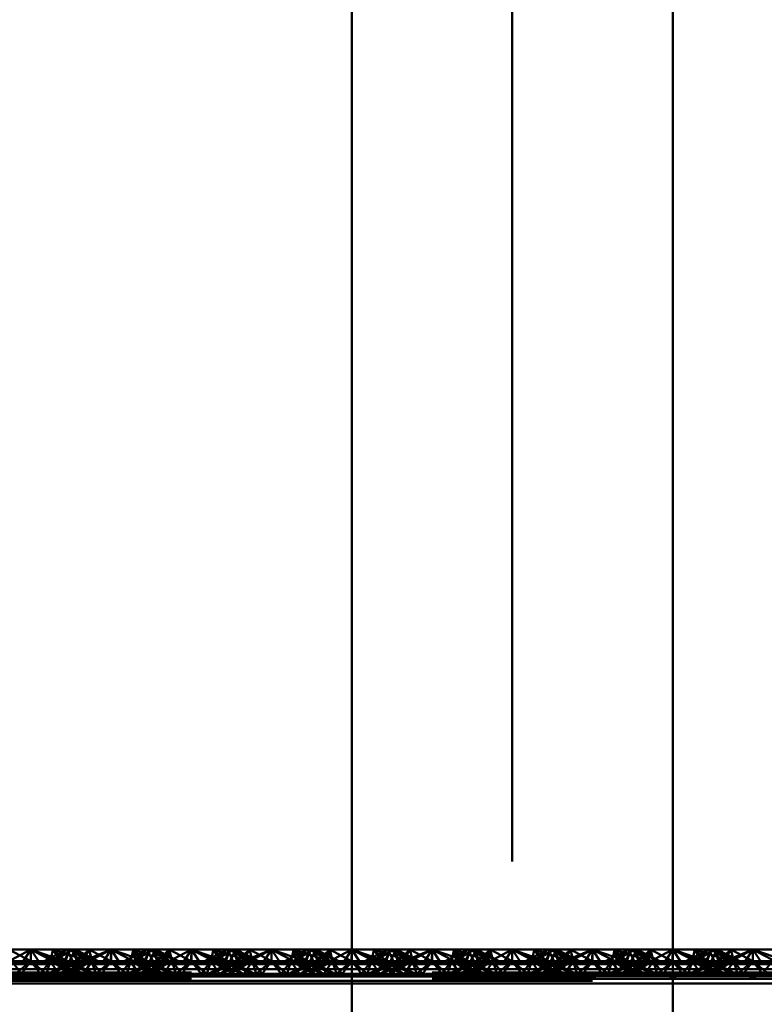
# Paper-space layout 'Layout1' of a CAD drawing. Extents: x -2 to 1033, y -36 to 596.
# Tile 167 of 256: x 371.47 to 373.79, y 435.69 to 438.76. Entities that reach past the tile are written whole.
import ezdxf

# ---------------------------------------------------------------- set-up
doc = ezdxf.new("R2010")
doc.units = 0
doc.linetypes.add('ACAD_ISO02W100', pattern=[15, 12, -3])
doc.linetypes.add('ACAD_ISO04W100', pattern=[30.5, 24, -3, 0.5, -3])
doc.layers.add('SS_ZEBRIK KOŠ', color=75, linetype='CONTINUOUS', lineweight=50)
doc.layers.add('SS_ZEBRIKY', color=24, linetype='CONTINUOUS', lineweight=50)

psp = doc.layouts.get("Layout1")

# ---------------------------------------------------------------- linework, layer by layer
at = {"layer": 'SS_ZEBRIK KOŠ', "color": 1, "linetype": 'Continuous', "ltscale": 0.25}
for p, q in [((372.5063, 546.985), (372.5063, 420.885)), ((373.5063, 420.885), (373.5063, 546.985))]:
    psp.add_line(p, q, dxfattribs=at)
at = {"layer": 'SS_ZEBRIK KOŠ', "color": 7, "linetype": 'ACAD_ISO04W100', "ltscale": 0.25}
psp.add_line((373.0063, 420.885), (373.0063, 546.985), dxfattribs=at)
at = {"layer": 'SS_ZEBRIKY', "color": 7, "linetype": 'Continuous', "ltscale": 0.25}
for p, q in [((371.4296, 435.8208), (371.5063, 435.8608)), ((371.5063, 435.8608), (371.4374, 435.8608)), ((371.5063, 435.8608), (371.4803, 435.8208)), ((371.5324, 435.8208), (371.5063, 435.8608)), ((371.5063, 435.8608), (371.583, 435.8208)), ((371.5063, 435.8608), (371.5966, 435.8242)), ((371.5753, 435.8608), (371.5063, 435.8608)), ((371.5753, 435.8608), (371.5966, 435.8242)), ((371.5753, 435.8608), (371.6134, 435.825)), ((371.6258, 435.8608), (371.5753, 435.8608)), ((371.6258, 435.8608), (371.6134, 435.825)), ((371.6258, 435.8608), (371.6889, 435.825)), ((371.6442, 435.8608), (371.6258, 435.8608)), ((371.6442, 435.8608), (371.6889, 435.825)), ((371.7158, 435.825), (371.6442, 435.8608)), ((371.6874, 435.8608), (371.6442, 435.8608)), ((371.6728, 435.8465), (371.6874, 435.8608)), ((371.6874, 435.8608), (371.7553, 435.825)), ((371.7563, 435.8608), (371.6874, 435.8608)), ((371.7563, 435.8608), (371.7553, 435.825)), ((371.7563, 435.8608), (371.8226, 435.8379)), ((371.8253, 435.8608), (371.7563, 435.8608)), ((371.8684, 435.8608), (371.7969, 435.825)), ((371.8243, 435.825), (371.8869, 435.8608)), ((371.8243, 435.825), (371.8684, 435.8608)), ((371.8253, 435.8608), (371.8393, 435.8463)), ((371.8253, 435.8608), (371.8516, 435.8524)), ((371.8684, 435.8608), (371.8253, 435.8608)), ((371.8869, 435.8608), (371.8684, 435.8608)), ((371.8993, 435.825), (371.8869, 435.8608)), ((371.9374, 435.8608), (371.8869, 435.8608)), ((371.8993, 435.825), (371.9374, 435.8608)), ((371.9161, 435.8242), (371.9374, 435.8608)), ((371.9296, 435.8208), (372.0063, 435.8608)), ((371.9296, 435.8208), (371.9374, 435.8608)), ((372.0063, 435.8608), (371.9374, 435.8608)), ((372.0063, 435.8608), (371.9803, 435.8208)), ((372.0324, 435.8208), (372.0063, 435.8608)), ((372.0063, 435.8608), (372.083, 435.8208)), ((372.0063, 435.8608), (372.0966, 435.8242)), ((372.0753, 435.8608), (372.0063, 435.8608)), ((372.0753, 435.8608), (372.0966, 435.8242)), ((372.0753, 435.8608), (372.1134, 435.825)), ((372.1258, 435.8608), (372.0753, 435.8608)), ((372.1258, 435.8608), (372.1134, 435.825)), ((372.1258, 435.8608), (372.1889, 435.825)), ((372.1442, 435.8608), (372.1258, 435.8608)), ((372.1442, 435.8608), (372.1889, 435.825)), ((372.2158, 435.825), (372.1442, 435.8608)), ((372.1874, 435.8608), (372.1442, 435.8608)), ((372.1728, 435.8465), (372.1874, 435.8608)), ((372.1874, 435.8608), (372.2553, 435.825)), ((372.2563, 435.8608), (372.1874, 435.8608)), ((372.2563, 435.8608), (372.2553, 435.825)), ((372.2563, 435.8608), (372.3226, 435.8379)), ((372.3253, 435.8608), (372.2563, 435.8608)), ((372.3684, 435.8608), (372.2969, 435.825)), ((372.3243, 435.825), (372.3869, 435.8608)), ((372.3243, 435.825), (372.3684, 435.8608)), ((372.3253, 435.8608), (372.3393, 435.8463)), ((372.3253, 435.8608), (372.3516, 435.8524)), ((372.3684, 435.8608), (372.3253, 435.8608)), ((372.3869, 435.8608), (372.3684, 435.8608)), ((372.3993, 435.825), (372.3869, 435.8608)), ((372.4374, 435.8608), (372.3869, 435.8608)), ((372.3993, 435.825), (372.4374, 435.8608)), ((372.4161, 435.8242), (372.4374, 435.8608)), ((372.4296, 435.8208), (372.5063, 435.8608)), ((372.4374, 435.8608), (372.4296, 435.8208)), ((372.5063, 435.8608), (372.4374, 435.8608)), ((372.4803, 435.8208), (372.5063, 435.8608)), ((373.5324, 435.8208), (373.5063, 435.8608)), ((373.5063, 435.8608), (373.583, 435.8208)), ((373.5063, 435.8608), (373.5966, 435.8242)), ((373.5753, 435.8608), (373.5063, 435.8608)), ((373.5753, 435.8608), (373.5966, 435.8242)), ((373.5753, 435.8608), (373.6134, 435.825)), ((373.6258, 435.8608), (373.5753, 435.8608)), ((373.6258, 435.8608), (373.6134, 435.825)), ((373.6258, 435.8608), (373.6889, 435.825)), ((373.6442, 435.8608), (373.6258, 435.8608)), ((373.6442, 435.8608), (373.6889, 435.825)), ((373.7158, 435.825), (373.6442, 435.8608)), ((373.6874, 435.8608), (373.6442, 435.8608)), ((373.6874, 435.8608), (373.6728, 435.8465)), ((373.7553, 435.825), (373.6874, 435.8608)), ((373.7563, 435.8608), (373.6874, 435.8608)), ((373.7553, 435.825), (373.7563, 435.8608)), ((373.7563, 435.8608), (373.8226, 435.8379)), ((373.8253, 435.8608), (373.7563, 435.8608)), ((372.5063, 435.8155), (369.0063, 435.8155)), ((369.0063, 435.7999), (372.5063, 435.7999)), ((371.4296, 435.8208), (371.5063, 435.8155)), ((371.4296, 435.8208), (371.4803, 435.8208)), ((371.4803, 435.8208), (371.5063, 435.8155)), ((371.4803, 435.8208), (371.5324, 435.8208)), ((371.5063, 435.8155), (371.583, 435.8208)), ((371.5063, 435.8155), (371.5324, 435.8208)), ((371.5324, 435.8208), (371.583, 435.8208)), ((371.583, 435.8208), (371.5966, 435.8242)), ((371.583, 435.8208), (371.9296, 435.8208)), ((371.5966, 435.8242), (371.6134, 435.825)), ((371.5966, 435.8242), (371.9161, 435.8242)), ((371.8993, 435.825), (371.6134, 435.825)), ((371.9161, 435.8242), (371.8993, 435.825)), ((371.9161, 435.8242), (371.9296, 435.8208)), ((371.9296, 435.8208), (372.0063, 435.8155)), ((371.9296, 435.8208), (371.9803, 435.8208)), ((371.9803, 435.8208), (372.0063, 435.8155)), ((371.9803, 435.8208), (372.0324, 435.8208)), ((372.083, 435.8208), (372.0063, 435.8155)), ((372.0063, 435.8155), (372.0324, 435.8208)), ((372.0324, 435.8208), (372.083, 435.8208)), ((372.0966, 435.8242), (372.083, 435.8208)), ((372.083, 435.8208), (372.4296, 435.8208)), ((372.1134, 435.825), (372.0966, 435.8242)), ((372.0966, 435.8242), (372.4161, 435.8242)), ((372.3993, 435.825), (372.1134, 435.825)), ((372.4161, 435.8242), (372.3993, 435.825)), ((372.4161, 435.8242), (372.4296, 435.8208)), ((372.4296, 435.8208), (372.5063, 435.8155)), ((372.4296, 435.8208), (372.4803, 435.8208)), ((372.5063, 435.8155), (372.4803, 435.8208)), ((372.4803, 435.8208), (372.5063, 435.8208)), ((373.5063, 435.8208), (373.5324, 435.8208)), ((373.583, 435.8208), (373.5063, 435.8155)), ((373.5063, 435.8155), (373.5324, 435.8208)), ((377.0063, 435.8155), (373.5063, 435.8155)), ((373.5063, 435.7999), (377.0063, 435.7999)), ((373.5324, 435.8208), (373.583, 435.8208)), ((373.5966, 435.8242), (373.583, 435.8208)), ((373.583, 435.8208), (373.9296, 435.8208)), ((373.6134, 435.825), (373.5966, 435.8242)), ((373.5966, 435.8242), (373.9161, 435.8242)), ((373.8993, 435.825), (373.6134, 435.825)), ((369.0063, 435.7789), (372.5063, 435.7789)), ((373.5063, 435.7789), (377.0063, 435.7789)), ((372.5063, 435.755), (369.0063, 435.755)), ((377.0063, 435.755), (373.5063, 435.755))]:
    psp.add_line(p, q, dxfattribs=at)
at = {"layer": 'SS_ZEBRIKY', "color": 3, "linetype": 'ACAD_ISO02W100', "ltscale": 0.25}
for p, q in [((371.4374, 435.8608), (371.5053, 435.825)), ((371.5063, 435.8608), (371.5053, 435.825)), ((371.5063, 435.8608), (371.6099, 435.825)), ((371.5063, 435.8608), (371.5063, 435.825)), ((371.6184, 435.8608), (371.5469, 435.825)), ((371.5663, 435.825), (371.5753, 435.8608)), ((371.6369, 435.8608), (371.5743, 435.825)), ((371.6184, 435.8608), (371.5743, 435.825)), ((371.5748, 435.825), (371.6369, 435.8608)), ((371.5748, 435.825), (371.6184, 435.8608)), ((371.6099, 435.825), (371.5753, 435.8608)), ((371.6869, 435.825), (371.5753, 435.8608)), ((371.6103, 435.825), (371.6258, 435.8608)), ((371.6184, 435.8608), (371.6313, 435.835)), ((371.6869, 435.825), (371.6258, 435.8608)), ((371.7158, 435.825), (371.6258, 435.8608)), ((371.6263, 435.825), (371.6442, 435.8608)), ((371.6369, 435.8608), (371.6493, 435.825)), ((371.6401, 435.8526), (371.6369, 435.8608)), ((371.6524, 435.825), (371.6369, 435.8608)), ((371.6369, 435.8608), (371.6403, 435.853)), ((371.6493, 435.825), (371.6874, 435.8608)), ((371.6661, 435.8242), (371.7563, 435.8608)), ((371.6661, 435.8242), (371.6874, 435.8608)), ((371.6796, 435.8208), (371.7563, 435.8608)), ((371.6936, 435.8361), (371.6874, 435.8608)), ((371.6963, 435.825), (371.6874, 435.8608)), ((371.7563, 435.8608), (371.7303, 435.8208)), ((371.7563, 435.8608), (371.7824, 435.8208)), ((371.7563, 435.8608), (371.833, 435.8208)), ((371.7563, 435.8608), (371.7563, 435.825)), ((371.8253, 435.8608), (371.8163, 435.825)), ((371.8869, 435.8608), (371.8248, 435.825)), ((371.8248, 435.825), (371.8684, 435.8608)), ((371.8253, 435.8608), (371.833, 435.8208)), ((371.8253, 435.8608), (371.8466, 435.8242)), ((371.8253, 435.8608), (371.8634, 435.825)), ((371.8758, 435.8608), (371.8603, 435.825)), ((371.8758, 435.8608), (371.8634, 435.825)), ((371.8684, 435.8608), (371.8863, 435.825)), ((371.8758, 435.8608), (371.8724, 435.853)), ((371.8758, 435.8608), (371.9369, 435.825)), ((371.9389, 435.825), (371.8758, 435.8608)), ((371.8758, 435.8608), (371.9658, 435.825)), ((371.8763, 435.825), (371.8942, 435.8608)), ((371.8869, 435.8608), (371.901, 435.825)), ((371.8869, 435.8608), (371.9024, 435.825)), ((371.9389, 435.825), (371.8942, 435.8608)), ((371.9658, 435.825), (371.8942, 435.8608)), ((371.9374, 435.8608), (371.901, 435.825)), ((371.9374, 435.8608), (371.9463, 435.825)), ((371.9374, 435.8608), (372.0053, 435.825)), ((372.0063, 435.8608), (372.0053, 435.825)), ((372.1099, 435.825), (372.0063, 435.8608)), ((372.0063, 435.8608), (372.0063, 435.825)), ((372.1184, 435.8608), (372.0469, 435.825)), ((372.0663, 435.825), (372.0753, 435.8608)), ((372.1369, 435.8608), (372.0743, 435.825)), ((372.1184, 435.8608), (372.0743, 435.825)), ((372.0748, 435.825), (372.1369, 435.8608)), ((372.0748, 435.825), (372.1184, 435.8608)), ((372.1099, 435.825), (372.0753, 435.8608)), ((372.1869, 435.825), (372.0753, 435.8608)), ((372.1103, 435.825), (372.1258, 435.8608)), ((372.1184, 435.8608), (372.1313, 435.835)), ((372.1869, 435.825), (372.1258, 435.8608)), ((372.2158, 435.825), (372.1258, 435.8608)), ((372.1263, 435.825), (372.1442, 435.8608)), ((372.1369, 435.8608), (372.1493, 435.825)), ((372.1401, 435.8526), (372.1369, 435.8608)), ((372.1403, 435.853), (372.1369, 435.8608)), ((372.1524, 435.825), (372.1369, 435.8608)), ((372.1493, 435.825), (372.1874, 435.8608)), ((372.1661, 435.8242), (372.2563, 435.8608)), ((372.1661, 435.8242), (372.1874, 435.8608)), ((372.1796, 435.8208), (372.2563, 435.8608)), ((372.1963, 435.825), (372.1874, 435.8608)), ((372.1936, 435.8361), (372.1874, 435.8608)), ((372.2563, 435.8608), (372.2303, 435.8208)), ((372.2824, 435.8208), (372.2563, 435.8608)), ((372.2563, 435.8608), (372.333, 435.8208)), ((372.2563, 435.825), (372.2563, 435.8608)), ((372.3253, 435.8608), (372.3163, 435.825)), ((372.3869, 435.8608), (372.3248, 435.825)), ((372.3248, 435.825), (372.3684, 435.8608)), ((372.333, 435.8208), (372.3253, 435.8608)), ((372.3253, 435.8608), (372.3466, 435.8242)), ((372.3253, 435.8608), (372.3634, 435.825)), ((372.3758, 435.8608), (372.3603, 435.825)), ((372.3758, 435.8608), (372.3634, 435.825)), ((372.3684, 435.8608), (372.3863, 435.825)), ((372.3758, 435.8608), (372.4369, 435.825)), ((372.3758, 435.8608), (372.4389, 435.825)), ((372.3758, 435.8608), (372.4658, 435.825)), ((372.3763, 435.825), (372.3942, 435.8608)), ((372.3869, 435.8608), (372.401, 435.825)), ((372.3869, 435.8608), (372.4024, 435.825)), ((372.4389, 435.825), (372.3942, 435.8608)), ((372.4658, 435.825), (372.3942, 435.8608)), ((372.4374, 435.8608), (372.401, 435.825)), ((372.4374, 435.8608), (372.4463, 435.825)), ((372.4374, 435.8608), (372.5053, 435.825)), ((372.5063, 435.8608), (372.5053, 435.825)), ((372.5324, 435.8208), (372.5063, 435.8608)), ((372.5063, 435.8608), (372.583, 435.8208)), ((372.5063, 435.8608), (372.5966, 435.8242)), ((372.6099, 435.825), (372.5063, 435.8608)), ((372.5753, 435.8608), (372.5063, 435.8608)), ((372.6184, 435.8608), (372.5469, 435.825)), ((372.5663, 435.825), (372.5753, 435.8608)), ((372.6369, 435.8608), (372.5743, 435.825)), ((372.5743, 435.825), (372.6184, 435.8608)), ((372.5748, 435.825), (372.6369, 435.8608)), ((372.5748, 435.825), (372.6184, 435.8608)), ((372.5753, 435.8608), (372.5966, 435.8242)), ((372.6099, 435.825), (372.5753, 435.8608)), ((372.5753, 435.8608), (372.6134, 435.825)), ((372.6869, 435.825), (372.5753, 435.8608)), ((372.6258, 435.8608), (372.5753, 435.8608)), ((372.6103, 435.825), (372.6258, 435.8608)), ((372.6258, 435.8608), (372.6134, 435.825)), ((372.6184, 435.8608), (372.6313, 435.835)), ((372.6869, 435.825), (372.6258, 435.8608)), ((372.6258, 435.8608), (372.6889, 435.825)), ((372.7158, 435.825), (372.6258, 435.8608)), ((372.6442, 435.8608), (372.6258, 435.8608)), ((372.6263, 435.825), (372.6442, 435.8608)), ((372.6493, 435.825), (372.6369, 435.8608)), ((372.6401, 435.8526), (372.6369, 435.8608)), ((372.6524, 435.825), (372.6369, 435.8608)), ((372.6403, 435.853), (372.6369, 435.8608)), ((372.6442, 435.8608), (372.6889, 435.825)), ((372.7158, 435.825), (372.6442, 435.8608)), ((372.6874, 435.8608), (372.6442, 435.8608)), ((372.6493, 435.825), (372.6874, 435.8608)), ((372.6661, 435.8242), (372.7563, 435.8608)), ((372.6661, 435.8242), (372.6874, 435.8608)), ((372.6874, 435.8608), (372.6728, 435.8465)), ((372.6796, 435.8208), (372.7563, 435.8608)), ((372.6936, 435.8361), (372.6874, 435.8608)), ((372.6963, 435.825), (372.6874, 435.8608)), ((372.7553, 435.825), (372.6874, 435.8608)), ((372.7563, 435.8608), (372.6874, 435.8608)), ((372.7563, 435.8608), (372.7303, 435.8208)), ((372.7553, 435.825), (372.7563, 435.8608)), ((372.7824, 435.8208), (372.7563, 435.8608)), ((372.7563, 435.8608), (372.833, 435.8208)), ((372.7563, 435.8608), (372.8226, 435.8379)), ((372.8253, 435.8608), (372.7563, 435.8608)), ((372.7563, 435.825), (372.7563, 435.8608)), ((372.8684, 435.8608), (372.7969, 435.825)), ((372.8253, 435.8608), (372.8163, 435.825)), ((372.8869, 435.8608), (372.8243, 435.825)), ((372.8243, 435.825), (372.8684, 435.8608)), ((372.8869, 435.8608), (372.8248, 435.825)), ((372.8248, 435.825), (372.8684, 435.8608)), ((372.8253, 435.8608), (372.833, 435.8208)), ((372.8253, 435.8608), (372.8466, 435.8242)), ((372.8253, 435.8608), (372.8393, 435.8463)), ((372.8253, 435.8608), (372.8634, 435.825)), ((372.8253, 435.8608), (372.8516, 435.8524)), ((372.8684, 435.8608), (372.8253, 435.8608)), ((372.8758, 435.8608), (372.8603, 435.825)), ((372.8758, 435.8608), (372.8634, 435.825)), ((372.8684, 435.8608), (372.8863, 435.825)), ((372.8869, 435.8608), (372.8684, 435.8608)), ((372.8758, 435.8608), (372.8724, 435.853)), ((372.8758, 435.8608), (372.9369, 435.825)), ((372.8758, 435.8608), (372.9389, 435.825)), ((372.8758, 435.8608), (372.9658, 435.825)), ((372.8763, 435.825), (372.8942, 435.8608)), ((372.8993, 435.825), (372.8869, 435.8608)), ((372.8869, 435.8608), (372.901, 435.825)), ((372.8869, 435.8608), (372.9024, 435.825)), ((372.9374, 435.8608), (372.8869, 435.8608)), ((372.9389, 435.825), (372.8942, 435.8608)), ((372.9658, 435.825), (372.8942, 435.8608)), ((372.8993, 435.825), (372.9374, 435.8608)), ((372.9374, 435.8608), (372.901, 435.825)), ((372.9161, 435.8242), (372.9374, 435.8608)), ((372.9296, 435.8208), (373.0063, 435.8608)), ((372.9296, 435.8208), (372.9374, 435.8608)), ((372.9374, 435.8608), (372.9463, 435.825)), ((372.9374, 435.8608), (373.0053, 435.825)), ((373.0063, 435.8608), (372.9374, 435.8608)), ((372.9803, 435.8208), (373.0063, 435.8608)), ((373.0063, 435.8608), (373.0053, 435.825)), ((373.0324, 435.8208), (373.0063, 435.8608)), ((373.0063, 435.8608), (373.083, 435.8208)), ((373.0063, 435.8608), (373.0966, 435.8242)), ((373.1099, 435.825), (373.0063, 435.8608)), ((373.0753, 435.8608), (373.0063, 435.8608)), ((373.0063, 435.8608), (373.0063, 435.825)), ((373.1184, 435.8608), (373.0469, 435.825)), ((373.0663, 435.825), (373.0753, 435.8608)), ((373.1369, 435.8608), (373.0743, 435.825)), ((373.0743, 435.825), (373.1184, 435.8608)), ((373.0748, 435.825), (373.1369, 435.8608)), ((373.0748, 435.825), (373.1184, 435.8608)), ((373.0753, 435.8608), (373.0966, 435.8242)), ((373.1099, 435.825), (373.0753, 435.8608)), ((373.0753, 435.8608), (373.1134, 435.825)), ((373.0753, 435.8608), (373.1869, 435.825)), ((373.1258, 435.8608), (373.0753, 435.8608)), ((373.1103, 435.825), (373.1258, 435.8608)), ((373.1258, 435.8608), (373.1134, 435.825)), ((373.1184, 435.8608), (373.1313, 435.835)), ((373.1869, 435.825), (373.1258, 435.8608)), ((373.1258, 435.8608), (373.1889, 435.825)), ((373.2158, 435.825), (373.1258, 435.8608)), ((373.1442, 435.8608), (373.1258, 435.8608)), ((373.1263, 435.825), (373.1442, 435.8608)), ((373.1493, 435.825), (373.1369, 435.8608)), ((373.1401, 435.8526), (373.1369, 435.8608)), ((373.1403, 435.853), (373.1369, 435.8608)), ((373.1524, 435.825), (373.1369, 435.8608)), ((373.1442, 435.8608), (373.1889, 435.825)), ((373.2158, 435.825), (373.1442, 435.8608)), ((373.1874, 435.8608), (373.1442, 435.8608)), ((373.1493, 435.825), (373.1874, 435.8608)), ((373.1661, 435.8242), (373.2563, 435.8608)), ((373.1661, 435.8242), (373.1874, 435.8608)), ((373.1874, 435.8608), (373.1728, 435.8465)), ((373.1796, 435.8208), (373.2563, 435.8608)), ((373.1963, 435.825), (373.1874, 435.8608)), ((373.1936, 435.8361), (373.1874, 435.8608)), ((373.2553, 435.825), (373.1874, 435.8608)), ((373.2563, 435.8608), (373.1874, 435.8608)), ((373.2563, 435.8608), (373.2303, 435.8208)), ((373.2553, 435.825), (373.2563, 435.8608)), ((373.2824, 435.8208), (373.2563, 435.8608)), ((373.2563, 435.8608), (373.333, 435.8208)), ((373.2563, 435.8608), (373.3226, 435.8379)), ((373.3253, 435.8608), (373.2563, 435.8608)), ((373.2563, 435.8608), (373.2563, 435.825)), ((373.3684, 435.8608), (373.2969, 435.825)), ((373.3253, 435.8608), (373.3163, 435.825)), ((373.3869, 435.8608), (373.3243, 435.825)), ((373.3243, 435.825), (373.3684, 435.8608)), ((373.3869, 435.8608), (373.3248, 435.825)), ((373.3248, 435.825), (373.3684, 435.8608)), ((373.3253, 435.8608), (373.333, 435.8208)), ((373.3253, 435.8608), (373.3466, 435.8242)), ((373.3253, 435.8608), (373.3393, 435.8463)), ((373.3253, 435.8608), (373.3634, 435.825)), ((373.3253, 435.8608), (373.3516, 435.8524)), ((373.3684, 435.8608), (373.3253, 435.8608)), ((373.3758, 435.8608), (373.3603, 435.825)), ((373.3758, 435.8608), (373.3634, 435.825)), ((373.3684, 435.8608), (373.3863, 435.825)), ((373.3869, 435.8608), (373.3684, 435.8608)), ((373.3758, 435.8608), (373.3724, 435.853)), ((373.3758, 435.8608), (373.4369, 435.825)), ((373.3758, 435.8608), (373.4389, 435.825)), ((373.3758, 435.8608), (373.4658, 435.825)), ((373.3763, 435.825), (373.3942, 435.8608)), ((373.3993, 435.825), (373.3869, 435.8608)), ((373.3869, 435.8608), (373.401, 435.825)), ((373.3869, 435.8608), (373.4024, 435.825)), ((373.4374, 435.8608), (373.3869, 435.8608)), ((373.4389, 435.825), (373.3942, 435.8608)), ((373.4658, 435.825), (373.3942, 435.8608)), ((373.3993, 435.825), (373.4374, 435.8608)), ((373.4374, 435.8608), (373.401, 435.825)), ((373.4161, 435.8242), (373.4374, 435.8608)), ((373.4296, 435.8208), (373.5063, 435.8608)), ((373.4296, 435.8208), (373.4374, 435.8608)), ((373.4374, 435.8608), (373.4463, 435.825)), ((373.4374, 435.8608), (373.5053, 435.825)), ((373.5063, 435.8608), (373.4374, 435.8608)), ((373.5063, 435.8608), (373.4803, 435.8208)), ((373.5063, 435.8608), (373.5053, 435.825)), ((373.5063, 435.8608), (373.6099, 435.825)), ((373.6184, 435.8608), (373.5469, 435.825)), ((373.5663, 435.825), (373.5753, 435.8608)), ((373.5743, 435.825), (373.6369, 435.8608)), ((373.5743, 435.825), (373.6184, 435.8608)), ((373.5748, 435.825), (373.6369, 435.8608)), ((373.5748, 435.825), (373.6184, 435.8608)), ((373.6099, 435.825), (373.5753, 435.8608)), ((373.6869, 435.825), (373.5753, 435.8608)), ((373.6103, 435.825), (373.6258, 435.8608)), ((373.6184, 435.8608), (373.6313, 435.835)), ((373.6869, 435.825), (373.6258, 435.8608)), ((373.7158, 435.825), (373.6258, 435.8608)), ((373.6263, 435.825), (373.6442, 435.8608)), ((373.6493, 435.825), (373.6369, 435.8608)), ((373.6401, 435.8526), (373.6369, 435.8608)), ((373.6524, 435.825), (373.6369, 435.8608)), ((373.6369, 435.8608), (373.6403, 435.853)), ((373.6493, 435.825), (373.6874, 435.8608)), ((373.6661, 435.8242), (373.7563, 435.8608)), ((373.6661, 435.8242), (373.6874, 435.8608)), ((373.6796, 435.8208), (373.7563, 435.8608)), ((373.6936, 435.8361), (373.6874, 435.8608)), ((373.6963, 435.825), (373.6874, 435.8608)), ((373.7563, 435.8608), (373.7303, 435.8208)), ((373.7563, 435.8608), (373.7824, 435.8208)), ((373.7563, 435.8608), (373.833, 435.8208)), ((373.7563, 435.8608), (373.7563, 435.825)), ((371.6313, 435.835), (371.6363, 435.825)), ((371.651, 435.825), (371.6401, 435.8526)), ((371.6403, 435.853), (371.6524, 435.825)), ((371.651, 435.825), (371.6728, 435.8465)), ((371.6963, 435.825), (371.6936, 435.8361)), ((371.8226, 435.8379), (371.8599, 435.825)), ((371.8393, 435.8463), (371.8599, 435.825)), ((371.8516, 435.8524), (371.9369, 435.825)), ((372.1313, 435.835), (372.1363, 435.825)), ((372.151, 435.825), (372.1401, 435.8526)), ((372.1524, 435.825), (372.1403, 435.853)), ((372.151, 435.825), (372.1728, 435.8465)), ((372.1963, 435.825), (372.1936, 435.8361)), ((372.3226, 435.8379), (372.3599, 435.825)), ((372.3393, 435.8463), (372.3599, 435.825)), ((372.3516, 435.8524), (372.3767, 435.8443)), ((372.3767, 435.8443), (372.4369, 435.825)), ((372.6313, 435.835), (372.6363, 435.825)), ((372.651, 435.825), (372.6401, 435.8526)), ((372.6524, 435.825), (372.6403, 435.853)), ((372.6728, 435.8465), (372.651, 435.825)), ((372.6963, 435.825), (372.6936, 435.8361)), ((372.8226, 435.8379), (372.8599, 435.825)), ((372.8393, 435.8463), (372.8599, 435.825)), ((372.8516, 435.8524), (372.9369, 435.825)), ((373.1313, 435.835), (373.1363, 435.825)), ((373.151, 435.825), (373.1401, 435.8526)), ((373.1524, 435.825), (373.1403, 435.853)), ((373.1728, 435.8465), (373.151, 435.825)), ((373.1963, 435.825), (373.1936, 435.8361)), ((373.3226, 435.8379), (373.3599, 435.825)), ((373.3393, 435.8463), (373.3599, 435.825)), ((373.3516, 435.8524), (373.4369, 435.825)), ((373.6313, 435.835), (373.6363, 435.825)), ((373.651, 435.825), (373.6401, 435.8526)), ((373.6403, 435.853), (373.6524, 435.825)), ((373.6728, 435.8465), (373.651, 435.825)), ((373.6963, 435.825), (373.6936, 435.8361)), ((371.4161, 435.8242), (371.5966, 435.8242)), ((371.4463, 435.825), (371.4764, 435.785)), ((371.5063, 435.825), (371.4463, 435.825)), ((371.5063, 435.825), (371.4579, 435.785)), ((371.4764, 435.785), (371.5063, 435.825)), ((371.5063, 435.825), (371.5363, 435.785)), ((371.5063, 435.825), (371.5548, 435.785)), ((371.5663, 435.825), (371.5063, 435.825)), ((371.5363, 435.785), (371.5663, 435.825)), ((371.5548, 435.785), (371.5663, 435.825)), ((371.6313, 435.8225), (371.5583, 435.785)), ((371.5583, 435.785), (371.6382, 435.819)), ((371.5663, 435.825), (371.5935, 435.785)), ((371.6403, 435.785), (371.5663, 435.825)), ((371.5663, 435.825), (371.6679, 435.785)), ((371.6103, 435.825), (371.5663, 435.825)), ((371.5683, 435.785), (371.6524, 435.825)), ((371.6363, 435.825), (371.5683, 435.785)), ((371.5948, 435.785), (371.6413, 435.8173)), ((371.5948, 435.785), (371.6568, 435.8094)), ((371.6403, 435.785), (371.6103, 435.825)), ((371.6103, 435.825), (371.6679, 435.785)), ((371.6944, 435.785), (371.6103, 435.825)), ((371.6103, 435.825), (371.7043, 435.785)), ((371.6134, 435.825), (371.6103, 435.825)), ((371.6224, 435.785), (371.6963, 435.825)), ((371.6224, 435.785), (371.6524, 435.825)), ((371.6944, 435.785), (371.6263, 435.825)), ((371.7043, 435.785), (371.6263, 435.825)), ((371.6363, 435.825), (371.6313, 435.8225)), ((371.6382, 435.819), (371.6524, 435.825)), ((371.6413, 435.8173), (371.6524, 435.825)), ((371.6493, 435.825), (371.6661, 435.8242)), ((371.6568, 435.8094), (371.6963, 435.825)), ((371.6661, 435.8242), (371.6796, 435.8208)), ((371.6783, 435.7984), (371.6963, 435.825)), ((371.6796, 435.8208), (371.7563, 435.8155)), ((371.7079, 435.785), (371.6963, 435.825)), ((371.6963, 435.825), (371.7264, 435.785)), ((371.7079, 435.785), (371.7563, 435.825)), ((371.7563, 435.825), (371.7264, 435.785)), ((371.7303, 435.8208), (371.7563, 435.8155)), ((371.7563, 435.825), (371.7863, 435.785)), ((371.7563, 435.825), (371.8048, 435.785)), ((371.7563, 435.8155), (371.833, 435.8208)), ((371.7824, 435.8208), (371.7563, 435.8155)), ((371.7863, 435.785), (371.8163, 435.825)), ((371.8163, 435.825), (371.8048, 435.785)), ((371.8083, 435.785), (371.9024, 435.825)), ((371.8863, 435.825), (371.8083, 435.785)), ((371.8163, 435.825), (371.8344, 435.7984)), ((371.8163, 435.825), (371.8903, 435.785)), ((371.8163, 435.825), (371.8559, 435.8094)), ((371.9024, 435.825), (371.8183, 435.785)), ((371.8863, 435.825), (371.8183, 435.785)), ((371.833, 435.8208), (371.8466, 435.8242)), ((371.8448, 435.785), (371.9463, 435.825)), ((371.8448, 435.785), (371.9024, 435.825)), ((371.8634, 435.825), (371.8466, 435.8242)), ((371.8559, 435.8094), (371.9179, 435.785)), ((371.8603, 435.825), (371.8903, 435.785)), ((371.8603, 435.825), (371.8713, 435.8173)), ((371.8603, 435.825), (371.9444, 435.785)), ((371.9543, 435.785), (371.8603, 435.825)), ((371.8713, 435.8173), (371.9179, 435.785)), ((371.9463, 435.825), (371.8724, 435.785)), ((371.9024, 435.825), (371.8724, 435.785)), ((371.8763, 435.825), (371.9444, 435.785)), ((371.8813, 435.8225), (371.8763, 435.825)), ((371.9543, 435.785), (371.8813, 435.8225)), ((371.9024, 435.825), (371.8993, 435.825)), ((371.9463, 435.825), (371.9024, 435.825)), ((371.9161, 435.8242), (372.0966, 435.8242)), ((371.9463, 435.825), (371.9192, 435.785)), ((371.9463, 435.825), (371.9579, 435.785)), ((371.9463, 435.825), (371.9764, 435.785)), ((372.0063, 435.825), (371.9463, 435.825)), ((372.0063, 435.825), (371.9579, 435.785)), ((371.9764, 435.785), (372.0063, 435.825)), ((372.0363, 435.785), (372.0063, 435.825)), ((372.0548, 435.785), (372.0063, 435.825)), ((372.0663, 435.825), (372.0063, 435.825)), ((372.0363, 435.785), (372.0663, 435.825)), ((372.0548, 435.785), (372.0663, 435.825)), ((372.1313, 435.8225), (372.0583, 435.785)), ((372.0583, 435.785), (372.1382, 435.819)), ((372.0663, 435.825), (372.0935, 435.785)), ((372.1403, 435.785), (372.0663, 435.825)), ((372.0663, 435.825), (372.1679, 435.785)), ((372.1103, 435.825), (372.0663, 435.825)), ((372.0683, 435.785), (372.1524, 435.825)), ((372.0683, 435.785), (372.1363, 435.825)), ((372.0948, 435.785), (372.1413, 435.8173)), ((372.0948, 435.785), (372.1568, 435.8094)), ((372.1403, 435.785), (372.1103, 435.825)), ((372.1103, 435.825), (372.1679, 435.785)), ((372.1944, 435.785), (372.1103, 435.825)), ((372.1103, 435.825), (372.2043, 435.785)), ((372.1134, 435.825), (372.1103, 435.825)), ((372.1224, 435.785), (372.1963, 435.825)), ((372.1224, 435.785), (372.1524, 435.825)), ((372.1944, 435.785), (372.1263, 435.825)), ((372.2043, 435.785), (372.1263, 435.825)), ((372.1363, 435.825), (372.1313, 435.8225)), ((372.1382, 435.819), (372.1524, 435.825)), ((372.1413, 435.8173), (372.1524, 435.825)), ((372.1493, 435.825), (372.1661, 435.8242)), ((372.1568, 435.8094), (372.1963, 435.825)), ((372.1661, 435.8242), (372.1796, 435.8208)), ((372.1783, 435.7984), (372.1963, 435.825)), ((372.1796, 435.8208), (372.2563, 435.8155)), ((372.2079, 435.785), (372.1963, 435.825)), ((372.1963, 435.825), (372.2264, 435.785)), ((372.2079, 435.785), (372.2563, 435.825)), ((372.2264, 435.785), (372.2563, 435.825)), ((372.2303, 435.8208), (372.2563, 435.8155)), ((372.2563, 435.825), (372.2863, 435.785)), ((372.2563, 435.825), (372.3048, 435.785)), ((372.2563, 435.8155), (372.333, 435.8208)), ((372.2563, 435.8155), (372.2824, 435.8208)), ((372.2863, 435.785), (372.3163, 435.825)), ((372.3048, 435.785), (372.3163, 435.825)), ((372.3083, 435.785), (372.4024, 435.825)), ((372.3863, 435.825), (372.3083, 435.785)), ((372.3163, 435.825), (372.3344, 435.7984)), ((372.3163, 435.825), (372.3903, 435.785)), ((372.3163, 435.825), (372.3559, 435.8094)), ((372.4024, 435.825), (372.3183, 435.785)), ((372.3863, 435.825), (372.3183, 435.785)), ((372.333, 435.8208), (372.3466, 435.8242)), ((372.3448, 435.785), (372.4463, 435.825)), ((372.3448, 435.785), (372.4024, 435.825)), ((372.3634, 435.825), (372.3466, 435.8242)), ((372.3559, 435.8094), (372.4179, 435.785)), ((372.3603, 435.825), (372.3903, 435.785)), ((372.3603, 435.825), (372.3713, 435.8173)), ((372.3603, 435.825), (372.4444, 435.785)), ((372.3745, 435.819), (372.3603, 435.825)), ((372.3713, 435.8173), (372.4179, 435.785)), ((372.4463, 435.825), (372.3724, 435.785)), ((372.4024, 435.825), (372.3724, 435.785)), ((372.4543, 435.785), (372.3745, 435.819)), ((372.3763, 435.825), (372.4444, 435.785)), ((372.3813, 435.8225), (372.3763, 435.825)), ((372.4543, 435.785), (372.3813, 435.8225)), ((372.4024, 435.825), (372.3993, 435.825)), ((372.4463, 435.825), (372.4024, 435.825)), ((372.4161, 435.8242), (373.5966, 435.8242)), ((372.4192, 435.785), (372.4463, 435.825)), ((372.4463, 435.825), (372.4579, 435.785)), ((372.4764, 435.785), (372.4463, 435.825)), ((372.5063, 435.825), (372.4463, 435.825)), ((372.4579, 435.785), (372.5063, 435.825)), ((372.4764, 435.785), (372.5063, 435.825)), ((372.5363, 435.785), (372.5063, 435.825)), ((372.5548, 435.785), (372.5063, 435.825)), ((372.5663, 435.825), (372.5063, 435.825)), ((372.5063, 435.8208), (372.5324, 435.8208)), ((372.5063, 435.8155), (372.583, 435.8208)), ((372.5063, 435.8155), (372.5324, 435.8208)), ((373.5063, 435.8155), (372.5063, 435.8155)), ((372.5063, 435.7999), (373.5063, 435.7999)), ((372.5324, 435.8208), (372.583, 435.8208)), ((372.5363, 435.785), (372.5663, 435.825)), ((372.5548, 435.785), (372.5663, 435.825)), ((372.5583, 435.785), (372.6524, 435.825)), ((372.6313, 435.8225), (372.5583, 435.785)), ((372.5663, 435.825), (372.5935, 435.785)), ((372.6403, 435.785), (372.5663, 435.825)), ((372.5663, 435.825), (372.6679, 435.785)), ((372.6103, 435.825), (372.5663, 435.825)), ((372.5683, 435.785), (372.6524, 435.825)), ((372.5683, 435.785), (372.6363, 435.825)), ((372.583, 435.8208), (372.5966, 435.8242)), ((372.583, 435.8208), (372.9296, 435.8208)), ((372.5948, 435.785), (372.6413, 435.8173)), ((372.5948, 435.785), (372.6568, 435.8094)), ((372.5966, 435.8242), (372.6134, 435.825)), ((372.6403, 435.785), (372.6103, 435.825)), ((372.6103, 435.825), (372.6679, 435.785)), ((372.6944, 435.785), (372.6103, 435.825)), ((372.6103, 435.825), (372.7043, 435.785)), ((372.6134, 435.825), (372.6103, 435.825)), ((372.8993, 435.825), (372.6134, 435.825)), ((372.6224, 435.785), (372.6963, 435.825)), ((372.6224, 435.785), (372.6524, 435.825)), ((372.6944, 435.785), (372.6263, 435.825)), ((372.7043, 435.785), (372.6263, 435.825)), ((372.6363, 435.825), (372.6313, 435.8225)), ((372.6413, 435.8173), (372.6524, 435.825)), ((372.6661, 435.8242), (372.6493, 435.825)), ((372.6568, 435.8094), (372.6963, 435.825)), ((372.6796, 435.8208), (372.6661, 435.8242)), ((372.6783, 435.7984), (372.6963, 435.825)), ((372.7563, 435.8155), (372.6796, 435.8208)), ((372.7079, 435.785), (372.6963, 435.825)), ((372.6963, 435.825), (372.7264, 435.785)), ((372.7079, 435.785), (372.7563, 435.825)), ((372.7563, 435.825), (372.7264, 435.785)), ((372.7303, 435.8208), (372.7563, 435.8155)), ((372.7563, 435.825), (372.7863, 435.785)), ((372.7563, 435.825), (372.8048, 435.785)), ((372.7563, 435.8155), (372.833, 435.8208)), ((372.7563, 435.8155), (372.7824, 435.8208)), ((372.7863, 435.785), (372.8163, 435.825)), ((372.8163, 435.825), (372.8048, 435.785)), ((372.8083, 435.785), (372.9024, 435.825)), ((372.8863, 435.825), (372.8083, 435.785)), ((372.8163, 435.825), (372.8344, 435.7984)), ((372.8163, 435.825), (372.8903, 435.785)), ((372.8163, 435.825), (372.8559, 435.8094)), ((372.9024, 435.825), (372.8183, 435.785)), ((372.8863, 435.825), (372.8183, 435.785)), ((372.833, 435.8208), (372.8466, 435.8242)), ((372.8448, 435.785), (372.9463, 435.825)), ((372.8448, 435.785), (372.9024, 435.825)), ((372.8634, 435.825), (372.8466, 435.8242)), ((372.8559, 435.8094), (372.9179, 435.785)), ((372.8603, 435.825), (372.8903, 435.785)), ((372.8603, 435.825), (372.8713, 435.8173)), ((372.8603, 435.825), (372.9444, 435.785)), ((372.9543, 435.785), (372.8603, 435.825)), ((372.8713, 435.8173), (372.9179, 435.785)), ((372.9463, 435.825), (372.8724, 435.785)), ((372.9024, 435.825), (372.8724, 435.785)), ((372.8763, 435.825), (372.9444, 435.785)), ((372.8813, 435.8225), (372.8763, 435.825)), ((372.9543, 435.785), (372.8813, 435.8225)), ((372.9161, 435.8242), (372.8993, 435.825)), ((372.9024, 435.825), (372.8993, 435.825)), ((372.9463, 435.825), (372.9024, 435.825)), ((372.9161, 435.8242), (372.9296, 435.8208)), ((372.9463, 435.825), (372.9192, 435.785)), ((372.9296, 435.8208), (373.0063, 435.8155)), ((372.9296, 435.8208), (372.9803, 435.8208)), ((372.9463, 435.825), (372.9579, 435.785)), ((372.9463, 435.825), (372.9764, 435.785)), ((373.0063, 435.825), (372.9463, 435.825)), ((373.0063, 435.825), (372.9579, 435.785)), ((372.9764, 435.785), (373.0063, 435.825)), ((373.0063, 435.8155), (372.9803, 435.8208)), ((372.9803, 435.8208), (373.0324, 435.8208)), ((373.0363, 435.785), (373.0063, 435.825)), ((373.0548, 435.785), (373.0063, 435.825)), ((373.0663, 435.825), (373.0063, 435.825)), ((373.0063, 435.8155), (373.083, 435.8208)), ((373.0063, 435.8155), (373.0324, 435.8208)), ((373.0324, 435.8208), (373.083, 435.8208)), ((373.0363, 435.785), (373.0663, 435.825)), ((373.0548, 435.785), (373.0663, 435.825)), ((373.1313, 435.8225), (373.0583, 435.785)), ((373.0583, 435.785), (373.1382, 435.819)), ((373.0663, 435.825), (373.0935, 435.785)), ((373.1403, 435.785), (373.0663, 435.825)), ((373.0663, 435.825), (373.1679, 435.785)), ((373.1103, 435.825), (373.0663, 435.825)), ((373.0683, 435.785), (373.1524, 435.825)), ((373.0683, 435.785), (373.1363, 435.825)), ((373.083, 435.8208), (373.0966, 435.8242)), ((373.083, 435.8208), (373.4296, 435.8208)), ((373.0948, 435.785), (373.1413, 435.8173)), ((373.0948, 435.785), (373.1568, 435.8094)), ((373.0966, 435.8242), (373.1134, 435.825)), ((373.1403, 435.785), (373.1103, 435.825)), ((373.1103, 435.825), (373.1679, 435.785)), ((373.1944, 435.785), (373.1103, 435.825)), ((373.1103, 435.825), (373.2043, 435.785)), ((373.1134, 435.825), (373.1103, 435.825)), ((373.3993, 435.825), (373.1134, 435.825)), ((373.1224, 435.785), (373.1963, 435.825)), ((373.1224, 435.785), (373.1524, 435.825)), ((373.1944, 435.785), (373.1263, 435.825)), ((373.2043, 435.785), (373.1263, 435.825)), ((373.1363, 435.825), (373.1313, 435.8225)), ((373.1382, 435.819), (373.1524, 435.825)), ((373.1413, 435.8173), (373.1524, 435.825)), ((373.1493, 435.825), (373.1661, 435.8242)), ((373.1568, 435.8094), (373.1963, 435.825)), ((373.1661, 435.8242), (373.1796, 435.8208)), ((373.1783, 435.7984), (373.1963, 435.825)), ((373.1796, 435.8208), (373.2563, 435.8155)), ((373.2079, 435.785), (373.1963, 435.825)), ((373.1963, 435.825), (373.2264, 435.785)), ((373.2079, 435.785), (373.2563, 435.825)), ((373.2563, 435.825), (373.2264, 435.785)), ((373.2303, 435.8208), (373.2563, 435.8155)), ((373.2563, 435.825), (373.2863, 435.785)), ((373.2563, 435.825), (373.3048, 435.785)), ((373.2563, 435.8155), (373.333, 435.8208)), ((373.2563, 435.8155), (373.2824, 435.8208)), ((373.2863, 435.785), (373.3163, 435.825)), ((373.3163, 435.825), (373.3048, 435.785)), ((373.3083, 435.785), (373.4024, 435.825)), ((373.3863, 435.825), (373.3083, 435.785)), ((373.3163, 435.825), (373.3344, 435.7984)), ((373.3163, 435.825), (373.3903, 435.785)), ((373.3163, 435.825), (373.3559, 435.8094)), ((373.4024, 435.825), (373.3183, 435.785)), ((373.3863, 435.825), (373.3183, 435.785)), ((373.333, 435.8208), (373.3466, 435.8242)), ((373.3448, 435.785), (373.4463, 435.825)), ((373.3448, 435.785), (373.4024, 435.825)), ((373.3634, 435.825), (373.3466, 435.8242)), ((373.3559, 435.8094), (373.4179, 435.785)), ((373.3603, 435.825), (373.3903, 435.785)), ((373.3603, 435.825), (373.3713, 435.8173)), ((373.3603, 435.825), (373.4444, 435.785)), ((373.3745, 435.819), (373.3603, 435.825)), ((373.3713, 435.8173), (373.4179, 435.785)), ((373.4463, 435.825), (373.3724, 435.785)), ((373.4024, 435.825), (373.3724, 435.785)), ((373.4543, 435.785), (373.3745, 435.819)), ((373.3763, 435.825), (373.4444, 435.785)), ((373.3813, 435.8225), (373.3763, 435.825)), ((373.4543, 435.785), (373.3813, 435.8225)), ((373.4161, 435.8242), (373.3993, 435.825)), ((373.4024, 435.825), (373.3993, 435.825)), ((373.4463, 435.825), (373.4024, 435.825)), ((373.4161, 435.8242), (373.4296, 435.8208)), ((373.4192, 435.785), (373.4463, 435.825)), ((373.4296, 435.8208), (373.5063, 435.8155)), ((373.4296, 435.8208), (373.4803, 435.8208)), ((373.4463, 435.825), (373.4579, 435.785)), ((373.4463, 435.825), (373.4764, 435.785)), ((373.5063, 435.825), (373.4463, 435.825)), ((373.5063, 435.825), (373.4579, 435.785)), ((373.4764, 435.785), (373.5063, 435.825)), ((373.4803, 435.8208), (373.5063, 435.8155)), ((373.4803, 435.8208), (373.5063, 435.8208)), ((373.5363, 435.785), (373.5063, 435.825)), ((373.5548, 435.785), (373.5063, 435.825)), ((373.5663, 435.825), (373.5063, 435.825)), ((373.5363, 435.785), (373.5663, 435.825)), ((373.5548, 435.785), (373.5663, 435.825)), ((373.6524, 435.825), (373.5583, 435.785)), ((373.6313, 435.8225), (373.5583, 435.785)), ((373.5663, 435.825), (373.5935, 435.785)), ((373.6403, 435.785), (373.5663, 435.825)), ((373.5663, 435.825), (373.6679, 435.785)), ((373.6103, 435.825), (373.5663, 435.825)), ((373.5683, 435.785), (373.6524, 435.825)), ((373.5683, 435.785), (373.6363, 435.825)), ((373.5948, 435.785), (373.6413, 435.8173)), ((373.5948, 435.785), (373.6568, 435.8094)), ((373.6403, 435.785), (373.6103, 435.825)), ((373.6103, 435.825), (373.6679, 435.785)), ((373.6944, 435.785), (373.6103, 435.825)), ((373.6103, 435.825), (373.7043, 435.785)), ((373.6134, 435.825), (373.6103, 435.825)), ((373.6224, 435.785), (373.6963, 435.825)), ((373.6224, 435.785), (373.6524, 435.825)), ((373.6944, 435.785), (373.6263, 435.825)), ((373.7043, 435.785), (373.6263, 435.825)), ((373.6363, 435.825), (373.6313, 435.8225)), ((373.6413, 435.8173), (373.6524, 435.825)), ((373.6493, 435.825), (373.6661, 435.8242)), ((373.6568, 435.8094), (373.6963, 435.825)), ((373.6661, 435.8242), (373.6796, 435.8208)), ((373.6783, 435.7984), (373.6963, 435.825)), ((373.6796, 435.8208), (373.7563, 435.8155)), ((373.7079, 435.785), (373.6963, 435.825)), ((373.6963, 435.825), (373.7264, 435.785)), ((373.7079, 435.785), (373.7563, 435.825)), ((373.7563, 435.825), (373.7264, 435.785)), ((373.7303, 435.8208), (373.7563, 435.8155)), ((373.7563, 435.825), (373.7863, 435.785)), ((373.7563, 435.825), (373.8048, 435.785)), ((373.7563, 435.8155), (373.833, 435.8208)), ((373.7824, 435.8208), (373.7563, 435.8155)), ((373.8163, 435.825), (373.7863, 435.785)), ((369.0063, 435.79), (377.0063, 435.79)), ((377.0063, 435.7774), (369.0063, 435.7774)), ((369.0063, 435.771), (377.0063, 435.771)), ((369.0063, 435.77), (377.0063, 435.77)), ((371.4192, 435.785), (371.5063, 435.7774)), ((371.4192, 435.785), (371.4764, 435.785)), ((371.4764, 435.785), (371.5063, 435.7774)), ((371.4764, 435.785), (371.5363, 435.785)), ((371.5935, 435.785), (371.5063, 435.7774)), ((371.5063, 435.7774), (371.5363, 435.785)), ((371.5363, 435.785), (371.5935, 435.785)), ((371.5935, 435.785), (371.9192, 435.785)), ((371.6692, 435.785), (371.6783, 435.7984)), ((371.7563, 435.7774), (371.6692, 435.785)), ((371.7264, 435.785), (371.7563, 435.7774)), ((371.7563, 435.7774), (371.8435, 435.785)), ((371.7863, 435.785), (371.7563, 435.7774)), ((371.8344, 435.7984), (371.8435, 435.785)), ((371.9192, 435.785), (372.0063, 435.7774)), ((371.9192, 435.785), (371.9764, 435.785)), ((372.0063, 435.7774), (371.9764, 435.785)), ((371.9764, 435.785), (372.0363, 435.785)), ((372.0935, 435.785), (372.0063, 435.7774)), ((372.0063, 435.7774), (372.0363, 435.785)), ((372.0363, 435.785), (372.0935, 435.785)), ((372.0935, 435.785), (372.4192, 435.785)), ((372.1692, 435.785), (372.1783, 435.7984)), ((372.2563, 435.7774), (372.1692, 435.785)), ((372.2264, 435.785), (372.2563, 435.7774)), ((372.2563, 435.7774), (372.3435, 435.785)), ((372.2563, 435.7774), (372.2863, 435.785)), ((372.3344, 435.7984), (372.3435, 435.785)), ((372.4192, 435.785), (372.5063, 435.7774)), ((372.4192, 435.785), (372.4764, 435.785)), ((372.5063, 435.7774), (372.4764, 435.785)), ((372.4764, 435.785), (372.5363, 435.785)), ((372.5935, 435.785), (372.5063, 435.7774)), ((372.5063, 435.7774), (372.5363, 435.785)), ((372.5063, 435.7789), (373.5063, 435.7789)), ((372.5363, 435.785), (372.5935, 435.785)), ((372.5935, 435.785), (372.9192, 435.785)), ((372.6692, 435.785), (372.6783, 435.7984)), ((372.7563, 435.7774), (372.6692, 435.785)), ((372.7264, 435.785), (372.7563, 435.7774)), ((372.7563, 435.7774), (372.8435, 435.785)), ((372.7563, 435.7774), (372.7863, 435.785)), ((372.8344, 435.7984), (372.8435, 435.785)), ((372.9192, 435.785), (373.0063, 435.7774)), ((372.9192, 435.785), (372.9764, 435.785)), ((373.0063, 435.7774), (372.9764, 435.785)), ((372.9764, 435.785), (373.0363, 435.785)), ((373.0063, 435.7774), (373.0935, 435.785)), ((373.0063, 435.7774), (373.0363, 435.785)), ((373.0363, 435.785), (373.0935, 435.785)), ((373.0935, 435.785), (373.4192, 435.785)), ((373.1692, 435.785), (373.1783, 435.7984)), ((373.2563, 435.7774), (373.1692, 435.785)), ((373.2264, 435.785), (373.2563, 435.7774)), ((373.2563, 435.7774), (373.3435, 435.785)), ((373.2863, 435.785), (373.2563, 435.7774)), ((373.3344, 435.7984), (373.3435, 435.785)), ((373.4192, 435.785), (373.5063, 435.7774)), ((373.4192, 435.785), (373.4764, 435.785)), ((373.4764, 435.785), (373.5063, 435.7774)), ((373.4764, 435.785), (373.5363, 435.785)), ((373.5935, 435.785), (373.5063, 435.7774)), ((373.5063, 435.7774), (373.5363, 435.785)), ((373.5363, 435.785), (373.5935, 435.785)), ((373.5935, 435.785), (373.9192, 435.785)), ((373.6692, 435.785), (373.6783, 435.7984)), ((373.7563, 435.7774), (373.6692, 435.785)), ((373.7264, 435.785), (373.7563, 435.7774)), ((373.7563, 435.7774), (373.8435, 435.785)), ((373.7863, 435.785), (373.7563, 435.7774)), ((377.0063, 435.7633), (369.0063, 435.7633)), ((373.5063, 435.755), (372.5063, 435.755))]:
    psp.add_line(p, q, dxfattribs=at)

doc.saveas('drawing.dxf')
